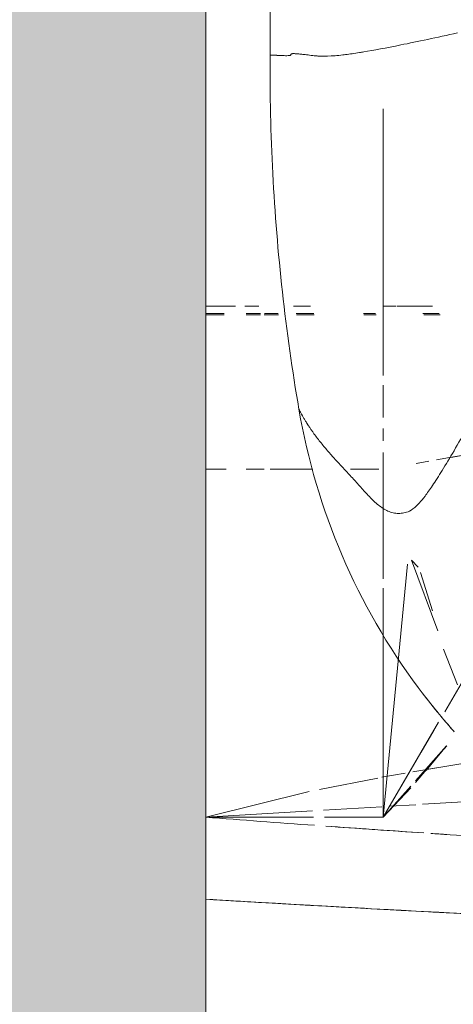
# Model space of a CAD drawing. Header units: millimetres. Extents: x 1110081 to 1268996, y -753649 to 3502.
# Tile 14 of 211: x 1175981 to 1176067, y -737252 to -737057. Entities that reach past the tile are written whole.
import ezdxf

# ---------------------------------------------------------------- set-up
doc = ezdxf.new("R2010")
doc.units = ezdxf.units.MM
doc.layers.add('A24', color=1, linetype='Continuous', lineweight=13)
doc.layers.add('Imports in Families', color=7, linetype='Continuous', lineweight=5)

# ---------------------------------------------------------------- blocks, each defined once
blk = doc.blocks.new('A315 - 3D HC toalett med cisterne - Standard-12572555-H02-Nivå F-3_5 m_1_ Ny Plan 2 PV200')
at = {"layer": 'Imports in Families'}
for p, q in [((272.88, 110.25), (271.78, 128.78)), ((266.02, 111.04), (263.8, 124.45)), ((242.68, 121.61), (254.6, 114.66)), ((203.75, 119.56), (204.4, 115.85)), ((249.32, 117.21), (242.29, 114.4)), ((204.45, 115.58), (204.9, 113.01)), ((261.31, 115.09), (265.88, 111.01)), ((266.18, 110.98), (261.36, 115.04)), ((176.01, 110.31), (176.01, 113.55)), ((176.25, 110.51), (176.25, 113.77)), ((174.55, 112.24), (174.55, 109.43)), ((234.69, 112.23), (227.13, 109.9)), ((258.16, 112.58), (262.59, 109.99)), ((174.55, 109.08), (174.55, 105.22)), ((205.53, 109.43), (205.6, 109.04)), ((226.05, 109.43), (224.69, 108.11)), ((263.56, 109.43), (275.44, 102.5)), ((273.27, 103.76), (272.96, 108.97)), ((225.51, 107.29), (275.44, 102.5)), ((269.32, 107.95), (275.44, 102.5)), ((275.44, 102.5), (269.63, 107.94)), ((174.55, 104.99), (174.55, 102.5)), ((267.55, 102.26), (266.74, 106.84)), ((135.63, 102.5), (150.35, 102.5)), ((182.48, 102.5), (135.63, 102.5)), ((135.63, 102.5), (182.48, 102.5)), ((150.35, 102.5), (135.63, 102.5)), ((151.8, 102.5), (166.1, 102.5)), ((166.1, 102.5), (151.8, 102.5)), ((166.7, 102.5), (174.69, 102.5)), ((174.69, 102.5), (166.7, 102.5)), ((175.7, 102.5), (182.48, 102.5)), ((182.48, 102.5), (175.7, 102.5)), ((176.25, 98.71), (176.25, 101.13)), ((182.63, 102.5), (186.62, 102.5)), ((188.27, 102.5), (182.63, 102.5)), ((182.63, 102.5), (188.27, 102.5)), ((186.62, 102.5), (182.63, 102.5)), ((190.13, 102.5), (196.51, 102.5)), ((196.51, 102.5), (190.13, 102.5)), ((190.13, 102.5), (196.51, 102.5)), ((196.51, 102.5), (190.13, 102.5)), ((198.74, 102.5), (201.12, 102.5)), ((201.12, 102.5), (198.74, 102.5)), ((198.74, 102.5), (201.12, 102.5)), ((201.12, 102.5), (198.74, 102.5)), ((203.45, 102.5), (206.46, 102.5)), ((228.37, 102.5), (203.45, 102.5)), ((203.45, 102.5), (228.37, 102.5)), ((206.46, 102.5), (203.45, 102.5)), ((206.74, 96.04), (206.74, 101.63)), ((218.87, 102.5), (210.89, 102.5)), ((222.69, 102.5), (218.87, 102.5)), ((225.26, 102.5), (222.69, 102.5)), ((275.44, 102.5), (230.22, 102.5)), ((230.22, 102.5), (275.44, 102.5)), ((233.5, 102.5), (230.22, 102.5)), ((236.87, 102.5), (233.5, 102.5)), ((246.07, 102.5), (240.14, 102.5)), ((249.26, 102.5), (246.33, 102.5)), ((259.83, 102.5), (252.07, 102.5)), ((262.18, 102.5), (259.83, 102.5)), ((270.45, 102.5), (262.18, 102.5)), ((269.93, 89.96), (267.7, 101.45)), ((273.89, 102.5), (270.45, 102.5)), ((274.05, 90.71), (273.36, 102.26)), ((275.44, 102.5), (273.89, 102.5)), ((275.44, 90.92), (275.44, 102.5)), ((176.01, 98.65), (176.01, 100.99)), ((174.55, 88.19), (174.55, 84.8)), ((176.01, 85.31), (176.01, 88.8)), ((176.25, 85.39), (176.25, 88.9)), ((206.74, 80.23), (206.74, 88.6)), ((275.44, 67.5), (270.36, 87.91)), ((275.44, 67.5), (274.18, 88.57)), ((275.44, 67.5), (275.44, 88.74)), ((176.01, 79.07), (176.01, 81.8)), ((176.25, 79.04), (176.25, 81.87)), ((174.55, 77.96), (174.55, 75.22)), ((176.01, 75.44), (176.01, 78.26)), ((176.25, 75.48), (176.25, 78.31)), ((206.74, 75.49), (206.74, 79.04)), ((174.55, 73.37), (174.55, 67.5)), ((176.01, 67.5), (176.01, 71.12)), ((176.25, 67.5), (176.25, 71.13)), ((206.74, 67.5), (206.74, 71.5))]:
    blk.add_line(p, q, dxfattribs=at)
for points in [[(291.62, 67.5), (293.51, 99.13), (296.84, 162.4), (299.14, 225.72), (300.04, 257.39)], [(300.12, 257.39), (299.18, 225.72), (296.82, 162.4), (293.51, 99.12), (291.62, 67.5)], [(279.96, 132.2), (279.53, 125.44), (279.08, 118.67), (278.63, 111.91)], [(278.63, 111.91), (279.08, 118.67), (279.53, 125.44), (279.96, 132.2)], [(258.56, 116.54), (258.43, 116.43), (258.3, 116.31), (258.17, 116.2)], [(278.46, 109.43), (278.05, 103.35), (277.62, 97.27), (277.19, 91.19)], [(277.19, 91.19), (277.62, 97.27), (278.05, 103.35), (278.46, 109.43)], [(215.39, 104.72), (215.36, 104.54), (215.32, 104.37), (215.27, 104.2)], [(210.58, 102.5), (213.11, 102.5), (215.57, 102.5), (217.97, 102.5)], [(217.97, 102.5), (219.17, 102.5), (220.36, 102.5), (221.53, 102.5)], [(221.53, 102.5), (222.7, 102.5), (223.85, 102.5), (224.99, 102.5)], [(225.25, 102.5), (226.3, 102.5), (227.33, 102.5), (228.35, 102.5)], [(231.62, 102.5), (232.7, 102.5), (233.76, 102.5), (234.8, 102.5)], [(234.8, 102.5), (235.84, 102.5), (236.87, 102.5), (237.88, 102.5)], [(238.33, 102.5), (239.19, 102.5), (240.03, 102.5), (240.87, 102.5)], [(240.87, 102.5), (241.85, 102.5), (242.81, 102.5), (243.76, 102.5)], [(246.55, 102.5), (247.47, 102.5), (248.37, 102.5), (249.25, 102.5)], [(251.85, 102.5), (252.7, 102.5), (253.53, 102.5), (254.35, 102.5)], [(254.35, 102.5), (255.99, 102.5), (257.56, 102.5), (259.07, 102.5)], [(259.07, 102.5), (259.82, 102.5), (260.56, 102.5), (261.28, 102.5)], [(261.28, 102.5), (267.05, 102.5), (271.78, 102.5), (275.44, 102.5)], [(124.38, 98.67), (124.42, 98.38), (124.47, 98.11), (124.51, 97.85)], [(124.51, 97.85), (124.68, 96.79), (124.81, 95.88), (124.91, 95.09)], [(124.91, 95.09), (124.93, 94.89), (124.96, 94.7), (124.98, 94.52)], [(125.19, 89.6), (125.18, 89.52), (125.17, 89.38), (125.16, 89.24), (125.16, 89.18)], [(292.89, 89.48), (292.48, 82.15), (292.06, 74.82), (291.62, 67.5)], [(277.03, 88.97), (276.51, 81.81), (275.98, 74.65), (275.44, 67.5)], [(275.44, 67.5), (275.98, 74.65), (276.51, 81.81), (277.03, 88.97)], [(125, 80.2), (117.2, 80.14), (101.58, 80.49), (78.24, 82.39), (62.78, 84.57), (55.08, 85.88)], [(194.92, 85.88), (187.22, 84.57), (171.76, 82.39), (148.42, 80.49), (132.8, 80.14), (125, 80.2)]]:
    blk.add_open_spline(points, degree=3, dxfattribs=at)
for points, knots in [([(291.62, 67.5), (293.71, 102.4), (295.51, 137.51), (297.03, 172.63), (297.04, 172.82)], [-1, -1, -1, -1, -0.6666667, -0.6648318, -0.6648318, -0.6648318, -0.6648318]), ([(297.04, 172.82), (296.79, 167.02), (296.2, 153.9), (295.23, 133.44), (294.14, 112.04), (293.37, 97.97), (292.99, 91.22)], [-0.5322957, -0.5322957, -0.5322957, -0.5322957, -0.4444444, -0.3333333, -0.2222222, -0.1199337, -0.1199337, -0.1199337, -0.1199337]), ([(176.25, 131.29), (180.19, 129.2), (187.96, 125.03), (198.83, 119.02), (206.13, 114.73), (210.11, 112.18), (212.15, 110.73), (213.49, 109.61), (214.63, 108.45), (215.21, 107.41), (215.45, 106.31), (215.49, 105.41), (215.42, 104.89), (215.39, 104.72)], [0, 0, 0, 0, 0.030888, 0.0617761, 0.0926641, 0.1081081, 0.1235521, 0.1389961, 0.1544402, 0.1853282, 0.2162162, 0.2471042, 0.2625483, 0.2625483, 0.2625483, 0.2625483]), ([(120.62, 117.18), (121.07, 115.15), (121.93, 111.2), (123.33, 104.48), (124.04, 100.65), (124.38, 98.67)], [0, 0, 0, 0, 0.01532567, 0.03065134, 0.05747126, 0.05747126, 0.05747126, 0.05747126]), ([(258.17, 116.2), (255.48, 113.82), (244.88, 105.21), (224.22, 93.31), (204.82, 87.58), (194.92, 85.88)], [-0.5097735, -0.5097735, -0.5097735, -0.5097735, -0.4324324, -0.2162162, 0, 0, 0, 0]), ([(215.27, 104.2), (215.17, 103.87), (214.78, 102.87), (213.7, 101.31), (211.95, 99.55), (210.03, 97.86), (208.22, 96.21), (206.49, 94.6), (204.8, 93.03), (203.11, 91.52), (201.65, 90.31), (200.44, 89.37), (199.66, 88.79), (199.01, 88.34), (198.61, 88.06), (198.31, 87.87), (198.15, 87.76), (198.02, 87.68), (197.89, 87.6), (197.77, 87.52), (197.64, 87.44), (197.47, 87.33), (197.16, 87.14), (196.55, 86.77), (195.77, 86.34), (195.16, 86.01), (194.92, 85.88)], [0.2779923, 0.2779923, 0.2779923, 0.2779923, 0.3088803, 0.3706564, 0.4324324, 0.4942085, 0.5559846, 0.6177606, 0.6795367, 0.7413127, 0.8030888, 0.8339768, 0.8648649, 0.8803089, 0.8957529, 0.9034749, 0.9073359, 0.9111969, 0.9150579, 0.9189189, 0.9227799, 0.9266409, 0.9343629, 0.9498069, 0.980695, 1, 1, 1, 1]), ([(124.98, 94.52), (125.04, 93.97), (125.22, 92.18), (125.24, 90.7), (125.2, 89.82), (125.19, 89.6)], [0.08045977, 0.08045977, 0.08045977, 0.08045977, 0.09195402, 0.12260536, 0.13409962, 0.13409962, 0.13409962, 0.13409962]), ([(125.16, 89.18), (125.14, 88.98), (125.07, 88.3), (124.94, 87.37), (124.83, 86.4), (124.76, 85.66), (124.73, 85.2), (124.72, 84.96), (124.72, 84.85), (124.72, 84.8), (124.72, 84.76), (124.72, 84.72), (124.72, 84.68), (124.72, 84.65), (124.73, 84.61), (124.74, 84.54), (124.75, 84.44), (124.81, 84.32), (124.89, 84.31), (124.97, 84.31), (125.01, 84.27), (125.04, 84.22), (125.05, 84.19), (125.06, 84.16), (125.07, 84.13), (125.08, 84.09), (125.08, 84.06), (125.09, 84), (125.1, 83.9), (125.12, 83.66), (125.13, 83.24), (125.11, 82.76), (125.1, 82.35), (125.08, 82.09), (125.08, 81.91), (125.07, 81.81), (125.07, 81.76), (125.07, 81.72), (125.06, 81.69), (125.06, 81.65), (125.06, 81.61), (125.06, 81.56), (125.05, 81.47), (125.04, 81.3), (125.03, 81.05), (125.02, 80.78), (125, 80.48), (125, 80.3), (125, 80.2)], [0.1417625, 0.1417625, 0.1417625, 0.1417625, 0.1532567, 0.183908, 0.2145594, 0.2452107, 0.2758621, 0.2911877, 0.2988506, 0.302682, 0.3065134, 0.3103448, 0.3141762, 0.3180077, 0.3218391, 0.3295019, 0.3448276, 0.3754789, 0.4367816, 0.467433, 0.4980843, 0.51341, 0.5210728, 0.5287356, 0.5363985, 0.5440613, 0.5517241, 0.559387, 0.5747126, 0.605364, 0.6666667, 0.7279693, 0.7586207, 0.789272, 0.8045977, 0.8122605, 0.816092, 0.8199234, 0.8237548, 0.8275862, 0.8314176, 0.835249, 0.8429119, 0.8582375, 0.8888889, 0.9195402, 0.9501916, 1, 1, 1, 1])]:
    blk.add_open_spline(points, degree=3, knots=knots, dxfattribs=at)
blk = doc.blocks.new('br001-h02-a-200-2-0001_Z02_dwg_A315 - 3D HC toalett med cisterne - Standard-12572555-H02-Nivå F-3_5m-1921415-MA-20-0001 GA Level 02 -Rearrange - option 3D')
at = {"layer": 'Imports in Families'}
for p, q in [((272.88, 110.25), (271.78, 128.78)), ((242.68, 121.61), (254.6, 114.66)), ((249.32, 117.21), (242.29, 114.4)), ((266.48, 108.37), (265.15, 116.25)), ((176.01, 110.31), (176.01, 113.55)), ((176.25, 110.51), (176.25, 113.77)), ((238.62, 113.32), (224.69, 108.11)), ((205.17, 111.5), (205.6, 109.04)), ((273.27, 103.76), (272.96, 108.97)), ((267.55, 102.26), (266.74, 106.84)), ((176.25, 98.71), (176.25, 101.13)), ((206.74, 96.04), (206.74, 101.63)), ((246.07, 102.5), (240.14, 102.5)), ((249.26, 102.5), (246.33, 102.5)), ((269.93, 89.96), (267.7, 101.45)), ((274.05, 90.71), (273.36, 102.26)), ((176.01, 98.65), (176.01, 100.99)), ((174.55, 88.19), (174.55, 84.8)), ((176.01, 85.31), (176.01, 88.8)), ((176.25, 85.39), (176.25, 88.9)), ((206.74, 80.23), (206.74, 88.6)), ((275.44, 67.5), (275.44, 88.74)), ((176.01, 79.07), (176.01, 81.8)), ((176.25, 79.04), (176.25, 81.87)), ((174.55, 77.96), (174.55, 75.22)), ((176.01, 75.44), (176.01, 78.26)), ((176.25, 75.48), (176.25, 78.31)), ((206.74, 75.49), (206.74, 79.04)), ((174.55, 73.37), (174.55, 67.5)), ((176.01, 67.5), (176.01, 71.12)), ((176.25, 67.5), (176.25, 71.13)), ((206.74, 67.5), (206.74, 71.5))]:
    blk.add_line(p, q, dxfattribs=at)
at = {"layer": 'Imports in Families', "flags": 128}
for points in [[(203.75, 119.56), (204.32, 116.36), (204.45, 115.58), (204.9, 113.01)], [(268.57, 108.89), (261.36, 115.04), (268.24, 108.91)], [(256.65, 113.46), (275.44, 102.5), (230.22, 102.5), (275.44, 102.5), (266.55, 102.5), (259.83, 102.5), (257.36, 102.5), (252.07, 102.5)], [(174.55, 112.24), (174.55, 109.09), (174.55, 105.22)], [(225.51, 107.29), (275.44, 102.5), (269.63, 107.94)], [(269.32, 107.95), (275.44, 102.5), (275.44, 90.92)], [(174.55, 104.99), (174.55, 102.5), (166.7, 102.5), (174.69, 102.5)], [(225.26, 102.5), (218.87, 102.5), (214.94, 102.5), (210.89, 102.5)], [(236.87, 102.5), (233.5, 102.5), (230.22, 102.5)], [(270.36, 87.91), (275.44, 67.5), (274.18, 88.57)]]:
    blk.add_lwpolyline(points, dxfattribs=at)
for points in [[(135.63, 102.5), (140.07, 102.5), (135.63, 102.5), (140.07, 102.5)], [(140.61, 102.5), (150.35, 102.5), (140.61, 102.5), (182.48, 102.5), (188.27, 102.5), (182.63, 102.5)], [(151.8, 102.5), (166.1, 102.5)], [(175.7, 102.5), (182.48, 102.5), (186.62, 102.5), (182.63, 102.5)], [(190.13, 102.5), (196.51, 102.5), (190.13, 102.5), (196.51, 102.5)], [(198.74, 102.5), (201.12, 102.5), (198.74, 102.5), (201.12, 102.5)], [(203.45, 102.5), (228.37, 102.5), (203.45, 102.5), (206.46, 102.5)]]:
    blk.add_lwpolyline(points, close=True, dxfattribs=at)
at = {"layer": 'Imports in Families'}
for points in [[(291.62, 67.5), (293.51, 99.13), (296.84, 162.4), (299.14, 225.72), (300.04, 257.39)], [(300.12, 257.39), (299.18, 225.72), (296.82, 162.4), (293.51, 99.12), (291.62, 67.5)], [(258.56, 116.54), (258.49, 116.48), (258.41, 116.42), (258.34, 116.35)], [(278.84, 115.01), (278.77, 113.98), (278.7, 112.95), (278.63, 111.91)], [(278.63, 111.91), (278.7, 112.95), (278.77, 113.98), (278.84, 115.01)], [(291.62, 67.5), (292.56, 83.31), (293.45, 99.13), (294.28, 114.95)], [(278.53, 110.53), (278.1, 104.09), (277.65, 97.64), (277.19, 91.19)], [(277.19, 91.19), (277.65, 97.64), (278.1, 104.09), (278.53, 110.53)], [(215.39, 104.72), (215.36, 104.54), (215.32, 104.37), (215.27, 104.2)], [(210.58, 102.5), (214.37, 102.5), (218.02, 102.5), (221.53, 102.5)], [(221.53, 102.5), (222.7, 102.5), (223.85, 102.5), (224.99, 102.5)], [(225.25, 102.5), (226.3, 102.5), (227.33, 102.5), (228.35, 102.5)], [(231.62, 102.5), (233.77, 102.5), (235.86, 102.5), (237.88, 102.5)], [(246.55, 102.5), (247.47, 102.5), (248.37, 102.5), (249.25, 102.5)], [(251.85, 102.5), (252.7, 102.5), (253.53, 102.5), (254.35, 102.5)], [(254.35, 102.5), (255.17, 102.5), (255.97, 102.5), (256.76, 102.5)], [(256.76, 102.5), (257.55, 102.5), (258.32, 102.5), (259.07, 102.5)], [(259.07, 102.5), (259.82, 102.5), (261.3, 102.5), (262.71, 102.5), (263.4, 102.5)], [(263.4, 102.5), (264.77, 102.5), (266.08, 102.5), (267.33, 102.5)], [(267.33, 102.5), (267.95, 102.5), (268.56, 102.5), (269.15, 102.5)], [(269.15, 102.5), (269.74, 102.5), (270.31, 102.5), (270.87, 102.5)], [(270.87, 102.5), (271.43, 102.5), (271.97, 102.5), (272.49, 102.5)], [(272.49, 102.5), (273.02, 102.5), (273.52, 102.5), (274.02, 102.5)], [(274.02, 102.5), (274.51, 102.5), (274.98, 102.5), (275.44, 102.5)], [(124.38, 98.67), (124.42, 98.38), (124.47, 98.11), (124.51, 97.85)], [(124.51, 97.85), (124.68, 96.79), (124.81, 95.88), (124.91, 95.09)], [(124.91, 95.09), (124.93, 94.89), (124.96, 94.7), (124.98, 94.52)], [(125.19, 89.6), (125.18, 89.52), (125.17, 89.38), (125.16, 89.24), (125.16, 89.18)], [(292.89, 89.48), (292.48, 82.15), (292.06, 74.82), (291.62, 67.5)], [(277.03, 88.97), (276.51, 81.81), (275.98, 74.65), (275.44, 67.5)], [(275.44, 67.5), (275.98, 74.65), (276.51, 81.81), (277.03, 88.97)], [(125, 80.2), (117.2, 80.14), (101.58, 80.49), (78.24, 82.39), (62.78, 84.57), (55.08, 85.88)], [(194.92, 85.88), (187.22, 84.57), (171.76, 82.39), (148.42, 80.49), (132.8, 80.14), (125, 80.2)]]:
    blk.add_open_spline(points, degree=3, dxfattribs=at)
for points, knots in [([(176.25, 131.29), (180.19, 129.2), (187.96, 125.03), (198.83, 119.02), (206.13, 114.73), (210.11, 112.18), (212.15, 110.73), (213.49, 109.61), (214.63, 108.45), (215.21, 107.41), (215.45, 106.31), (215.49, 105.41), (215.42, 104.89), (215.39, 104.72)], [0, 0, 0, 0, 0.030888, 0.0617761, 0.0926641, 0.1081081, 0.1235521, 0.1389961, 0.1544402, 0.1853282, 0.2162162, 0.2471042, 0.2625483, 0.2625483, 0.2625483, 0.2625483]), ([(120.62, 117.18), (121.07, 115.15), (121.93, 111.2), (123.33, 104.48), (124.04, 100.65), (124.38, 98.67)], [0, 0, 0, 0, 0.01532567, 0.03065134, 0.05747126, 0.05747126, 0.05747126, 0.05747126]), ([(258.34, 116.35), (255.6, 113.92), (244.95, 105.25), (224.22, 93.31), (204.82, 87.58), (194.92, 85.88)], [-0.5114717, -0.5114717, -0.5114717, -0.5114717, -0.4324324, -0.2162162, 0, 0, 0, 0]), ([(294.28, 114.95), (294.22, 113.78), (293.8, 105.88), (293.37, 97.97), (292.99, 91.22)], [-0.2398626, -0.2398626, -0.2398626, -0.2398626, -0.2222222, -0.1199337, -0.1199337, -0.1199337, -0.1199337]), ([(215.27, 104.2), (215.17, 103.87), (214.78, 102.87), (213.7, 101.31), (211.95, 99.55), (210.03, 97.86), (208.22, 96.21), (206.49, 94.6), (204.8, 93.03), (203.11, 91.52), (201.65, 90.31), (200.44, 89.37), (199.66, 88.79), (199.01, 88.34), (198.61, 88.06), (198.31, 87.87), (198.15, 87.76), (198.02, 87.68), (197.89, 87.6), (197.77, 87.52), (197.64, 87.44), (197.47, 87.33), (197.16, 87.14), (196.55, 86.77), (195.77, 86.34), (195.16, 86.01), (194.92, 85.88)], [0.2779923, 0.2779923, 0.2779923, 0.2779923, 0.3088803, 0.3706564, 0.4324324, 0.4942085, 0.5559846, 0.6177606, 0.6795367, 0.7413127, 0.8030888, 0.8339768, 0.8648649, 0.8803089, 0.8957529, 0.9034749, 0.9073359, 0.9111969, 0.9150579, 0.9189189, 0.9227799, 0.9266409, 0.9343629, 0.9498069, 0.980695, 1, 1, 1, 1]), ([(238.33, 102.5), (239.19, 102.5), (241.03, 102.5), (242.81, 102.5), (243.76, 102.5)], [-0.6481711, -0.6481711, -0.6481711, -0.6481711, -0.61538462, -0.57692308, -0.57692308, -0.57692308, -0.57692308]), ([(124.98, 94.52), (125.04, 93.97), (125.22, 92.18), (125.24, 90.7), (125.2, 89.82), (125.19, 89.6)], [0.08045977, 0.08045977, 0.08045977, 0.08045977, 0.09195402, 0.12260536, 0.13409962, 0.13409962, 0.13409962, 0.13409962]), ([(125.16, 89.18), (125.14, 88.98), (125.07, 88.3), (124.94, 87.37), (124.83, 86.4), (124.76, 85.66), (124.73, 85.2), (124.72, 84.96), (124.72, 84.85), (124.72, 84.8), (124.72, 84.76), (124.72, 84.72), (124.72, 84.68), (124.72, 84.65), (124.73, 84.61), (124.74, 84.54), (124.75, 84.44), (124.81, 84.32), (124.89, 84.31), (124.97, 84.31), (125.01, 84.27), (125.04, 84.22), (125.05, 84.19), (125.06, 84.16), (125.07, 84.13), (125.08, 84.09), (125.08, 84.06), (125.09, 84), (125.1, 83.9), (125.12, 83.66), (125.13, 83.24), (125.11, 82.76), (125.1, 82.35), (125.08, 82.09), (125.08, 81.91), (125.07, 81.81), (125.07, 81.76), (125.07, 81.72), (125.06, 81.69), (125.06, 81.65), (125.06, 81.61), (125.06, 81.56), (125.05, 81.47), (125.04, 81.3), (125.03, 81.05), (125.02, 80.78), (125, 80.48), (125, 80.3), (125, 80.2)], [0.1417625, 0.1417625, 0.1417625, 0.1417625, 0.1532567, 0.183908, 0.2145594, 0.2452107, 0.2758621, 0.2911877, 0.2988506, 0.302682, 0.3065134, 0.3103448, 0.3141762, 0.3180077, 0.3218391, 0.3295019, 0.3448276, 0.3754789, 0.4367816, 0.467433, 0.4980843, 0.51341, 0.5210728, 0.5287356, 0.5363985, 0.5440613, 0.5517241, 0.559387, 0.5747126, 0.605364, 0.6666667, 0.7279693, 0.7586207, 0.789272, 0.8045977, 0.8122605, 0.816092, 0.8199234, 0.8237548, 0.8275862, 0.8314176, 0.835249, 0.8429119, 0.8582375, 0.8888889, 0.9195402, 0.9501916, 1, 1, 1, 1])]:
    blk.add_open_spline(points, degree=3, knots=knots, dxfattribs=at)

msp = doc.modelspace()

# ---------------------------------------------------------------- hatches: boundary and pattern name
at = {"layer": 'A24'}
msp.add_hatch(color=256, dxfattribs=at).paths.add_polyline_path([(1176018.1, -738310.88), (1176018.1, -735827.88), (1175883.1, -735827.88), (1175883.1, -738310.88)])

# ---------------------------------------------------------------- linework, layer by layer
msp.add_line((1176018.1, -738162.88), (1176018.1, -735992.13), dxfattribs=at)
at = {"layer": 'A24', "color": 7, "flags": 128}
msp.add_lwpolyline([(1178655.1, -738442.38), (1178655.1, -738114.38), (1178430.1, -738114.38), (1178430.1, -738162.88), (1176018.1, -738162.88), (1176018.1, -735992.13), (1178430.1, -735992.13), (1178430.1, -737104.38), (1178655.1, -737104.38)], dxfattribs=at)

# ---------------------------------------------------------------- block references
at = {"rotation": 270}
msp.add_blockref('br001-h02-a-200-2-0001_Z02_dwg_A315 - 3D HC toalett med cisterne - Standard-12572555-H02-Nivå F-3_5m-1921415-MA-20-0001 GA Level 02 -Rearrange - option 3D', (1175950.6, -736939.38), dxfattribs=at)
at = {"layer": 'Imports in Families', "rotation": 270.0000000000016}
msp.add_blockref('A315 - 3D HC toalett med cisterne - Standard-12572555-H02-Nivå F-3_5 m_1_ Ny Plan 2 PV200', (1175950.6, -736939.38), dxfattribs=at)

doc.saveas('drawing.dxf')
